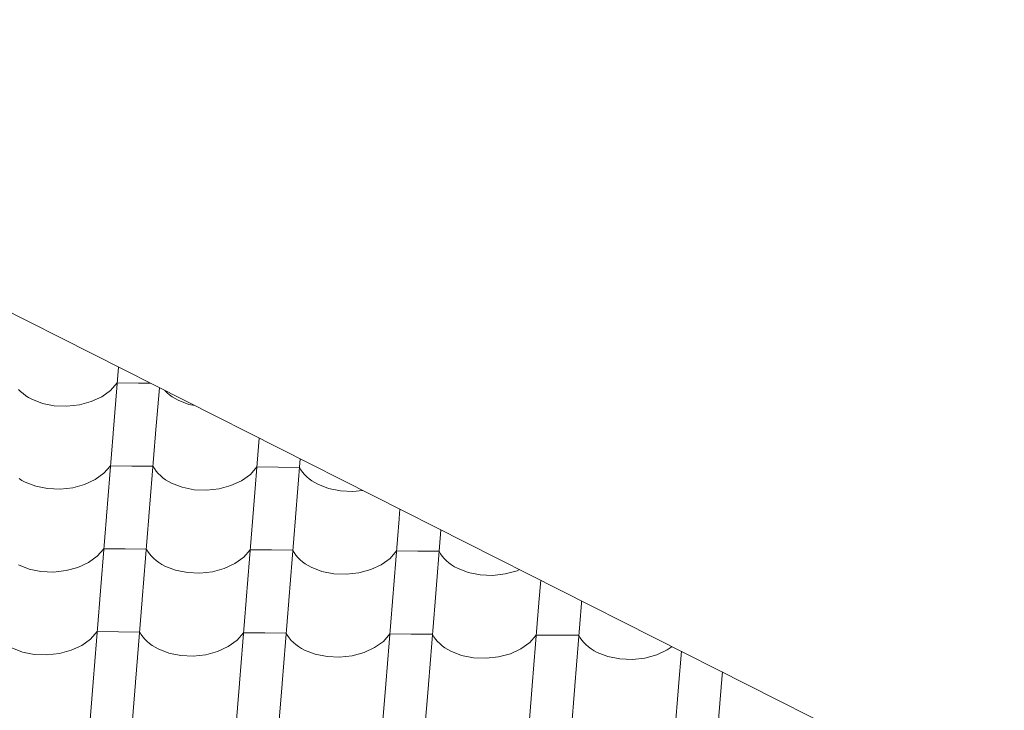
# Model space of a CAD drawing. Header units: millimetres. Extents: x -124639 to 133188, y -48358 to 76648.
# Tile 29 of 49: x 4839 to 5947, y 9993 to 10770. Entities that reach past the tile are written whole.
import ezdxf

# ---------------------------------------------------------------- set-up
doc = ezdxf.new("R2010")
doc.units = ezdxf.units.MM
doc.header["$MEASUREMENT"] = 0
doc.layers.add('Konstrukce - střechy a skořepiny', color=7, linetype='Continuous')
doc.layers.add('Výplně - Povrchové', color=7, linetype='Continuous')

# ---------------------------------------------------------------- blocks, each defined once
blk = doc.blocks.new('*X2')
at = {"layer": 'Výplně - Povrchové', "color": 7, "linetype": 'Continuous', "lineweight": 13}
for p, q in [((4950.1, 10378.9), (4944.1, 10304.4)), ((4941.3, 10352.7), (4948.7, 10361.1)), ((4972.6, 10360.9), (4948.7, 10361.1)), ((4986.1, 10360.8), (4972.6, 10360.9)), ((4996.2, 10355.7), (4992, 10304)), ((4837.6, 10353.8), (4840.1, 10351.3)), ((4840.1, 10351.3), (4842.9, 10349)), ((4842.9, 10349), (4845.9, 10346.7)), ((4845.9, 10346.7), (4849.1, 10344.7)), ((4849.1, 10344.7), (4852.6, 10342.8)), ((4919.6, 10340.1), (4931.5, 10345.6)), ((4931.5, 10345.6), (4941.3, 10352.7)), ((5002.2, 10352.6), (5002.3, 10352.5)), ((5002.3, 10352.5), (5004.8, 10350.1)), ((5004.8, 10350.1), (5007.5, 10347.7)), ((5007.5, 10347.7), (5010.5, 10345.5)), ((5010.5, 10345.5), (5013.8, 10343.4)), ((4852.6, 10342.8), (4864.6, 10338.1)), ((4864.6, 10338.1), (4878, 10335.4)), ((4878, 10335.4), (4892.2, 10334.9)), ((4892.2, 10334.9), (4906.2, 10336.4)), ((4906.2, 10336.4), (4919.6, 10340.1)), ((5013.8, 10343.4), (5017.2, 10341.6)), ((5017.2, 10341.6), (5029.3, 10336.9)), ((5029.3, 10336.9), (5036.2, 10335.5)), ((4944.1, 10304), (4936.6, 10211.1)), ((4992, 10303.7), (4984.5, 10210.7)), ((5108.4, 10299), (5101.3, 10209.8)), ((4933.8, 10259.4), (4941.2, 10267.8)), ((4965.1, 10267.6), (4941.2, 10267.8)), ((4989.1, 10267.4), (4965.1, 10267.6)), ((4989.1, 10267.4), (4990.7, 10264.6)), ((5154.5, 10275.7), (5149.2, 10209.5)), ((4924, 10252.3), (4933.8, 10259.4)), ((4990.7, 10264.6), (4992.6, 10261.9)), ((4992.6, 10261.9), (4994.8, 10259.3)), ((4994.8, 10259.3), (4997.3, 10256.8)), ((4997.3, 10256.8), (5000, 10254.4)), ((5088.6, 10251), (5098.5, 10258.2)), ((5098.5, 10258.2), (5105.8, 10266.5)), ((5129.8, 10266.3), (5105.8, 10266.5)), ((5153.7, 10266.1), (5129.8, 10266.3)), ((5153.7, 10266.1), (5155.3, 10263.3)), ((5155.3, 10263.3), (5157.2, 10260.6)), ((5157.2, 10260.6), (5159.4, 10258)), ((5159.4, 10258), (5161.9, 10255.5)), ((5161.9, 10255.5), (5164.7, 10253.2)), ((4838.4, 10253.5), (4841.6, 10251.4)), ((4841.6, 10251.4), (4845.1, 10249.5)), ((4845.1, 10249.5), (4857.1, 10244.9)), ((4857.1, 10244.9), (4870.5, 10242.2)), ((4898.7, 10243.1), (4912.1, 10246.8)), ((4912.1, 10246.8), (4924, 10252.3)), ((5000, 10254.4), (5003, 10252.2)), ((5003, 10252.2), (5006.3, 10250.2)), ((5006.3, 10250.2), (5009.7, 10248.3)), ((5009.7, 10248.3), (5021.8, 10243.6)), ((5063.4, 10241.9), (5076.7, 10245.5)), ((5076.7, 10245.5), (5088.6, 10251)), ((5164.7, 10253.2), (5167.7, 10250.9)), ((5167.7, 10250.9), (5170.9, 10248.9)), ((5170.9, 10248.9), (5174.4, 10247)), ((5174.4, 10247), (5186.4, 10242.3)), ((4870.5, 10242.2), (4884.7, 10241.6)), ((4884.7, 10241.6), (4898.7, 10243.1)), ((5021.8, 10243.6), (5035.2, 10240.9)), ((5035.2, 10240.9), (5049.3, 10240.3)), ((5049.3, 10240.3), (5063.4, 10241.9)), ((5186.4, 10242.3), (5199.8, 10239.6)), ((5199.8, 10239.6), (5213.9, 10239)), ((5213.9, 10239), (5224.7, 10240.2)), ((5266.7, 10219), (5265.9, 10208.6)), ((4936.6, 10210.8), (4929.1, 10117.8)), ((4984.5, 10210.4), (4977, 10117.4)), ((5101.2, 10209.5), (5093.8, 10116.6)), ((5149.2, 10209.1), (5141.7, 10116.2)), ((5265.9, 10208.2), (5258.4, 10115.3)), ((5312.8, 10195.8), (5306.3, 10114.9)), ((4926.3, 10166.1), (4933.7, 10174.5)), ((4957.6, 10174.3), (4933.7, 10174.5)), ((4981.6, 10174.1), (4957.6, 10174.3)), ((4981.6, 10174.1), (4983.2, 10171.3)), ((4983.2, 10171.3), (4985.1, 10168.6)), ((4985.1, 10168.6), (4987.3, 10166)), ((5091, 10164.9), (5098.3, 10173.2)), ((5122.3, 10173.1), (5098.3, 10173.2)), ((5146.2, 10172.9), (5122.3, 10173.1)), ((5146.2, 10172.9), (5147.8, 10170.1)), ((5147.8, 10170.1), (5149.7, 10167.3)), ((5149.7, 10167.3), (5151.9, 10164.7)), ((5255.6, 10163.6), (5263, 10172)), ((5286.9, 10171.8), (5263, 10172)), ((5310.9, 10171.6), (5286.9, 10171.8)), ((5310.9, 10171.6), (5312.5, 10168.8)), ((5312.5, 10168.8), (5314.4, 10166.1)), ((4837.6, 10156.3), (4849.6, 10151.6)), ((4904.6, 10153.5), (4916.5, 10159)), ((4916.5, 10159), (4926.3, 10166.1)), ((4987.3, 10166), (4989.8, 10163.5)), ((4989.8, 10163.5), (4992.5, 10161.1)), ((4992.5, 10161.1), (4995.5, 10158.9)), ((4995.5, 10158.9), (4998.8, 10156.9)), ((4998.8, 10156.9), (5002.2, 10155)), ((5069.2, 10152.2), (5081.1, 10157.8)), ((5081.1, 10157.8), (5091, 10164.9)), ((5151.9, 10164.7), (5154.4, 10162.2)), ((5154.4, 10162.2), (5157.2, 10159.9)), ((5157.2, 10159.9), (5160.2, 10157.7)), ((5160.2, 10157.7), (5163.4, 10155.6)), ((5233.9, 10151), (5245.8, 10156.5)), ((5245.8, 10156.5), (5255.6, 10163.6)), ((5314.4, 10166.1), (5316.6, 10163.5)), ((5316.6, 10163.5), (5319.1, 10161)), ((5319.1, 10161), (5321.8, 10158.6)), ((5321.8, 10158.6), (5324.8, 10156.4)), ((5324.8, 10156.4), (5328, 10154.3)), ((4849.6, 10151.6), (4863, 10148.9)), ((4863, 10148.9), (4877.2, 10148.3)), ((4877.2, 10148.3), (4891.2, 10149.9)), ((4891.2, 10149.9), (4904.6, 10153.5)), ((5002.2, 10155), (5014.3, 10150.3)), ((5014.3, 10150.3), (5027.7, 10147.6)), ((5027.7, 10147.6), (5041.8, 10147)), ((5041.8, 10147), (5055.9, 10148.6)), ((5055.9, 10148.6), (5069.2, 10152.2)), ((5163.4, 10155.6), (5166.9, 10153.7)), ((5166.9, 10153.7), (5178.9, 10149)), ((5178.9, 10149), (5192.3, 10146.3)), ((5192.3, 10146.3), (5206.4, 10145.8)), ((5206.4, 10145.8), (5220.5, 10147.3)), ((5220.5, 10147.3), (5233.9, 10151)), ((5328, 10154.3), (5331.5, 10152.5)), ((5331.5, 10152.5), (5343.6, 10147.8)), ((5343.6, 10147.8), (5357, 10145.1)), ((5357, 10145.1), (5371.1, 10144.5)), ((5371.1, 10144.5), (5385.2, 10146.1)), ((5385.2, 10146.1), (5398.5, 10149.7)), ((5398.5, 10149.7), (5401.4, 10151)), ((5425.1, 10139.1), (5423, 10114)), ((4929.1, 10117.5), (4921.6, 10024.5)), ((4977, 10117.1), (4969.5, 10024.2)), ((5093.7, 10116.2), (5086.3, 10023.3)), ((5141.7, 10115.8), (5134.2, 10022.9)), ((5258.4, 10115), (5250.9, 10022)), ((5306.3, 10114.6), (5298.8, 10021.6)), ((5423, 10113.7), (5415.5, 10020.7)), ((5471, 10113.3), (5463.5, 10020.4)), ((5471.1, 10115.8), (5471, 10113.7)), ((4918.8, 10072.9), (4926.2, 10081.2)), ((4950.1, 10081), (4926.2, 10081.2)), ((4974.1, 10080.8), (4950.1, 10081)), ((4974.1, 10080.8), (4975.7, 10078)), ((5083.5, 10071.6), (5090.8, 10080)), ((5114.8, 10079.8), (5090.8, 10080)), ((5138.7, 10079.6), (5114.8, 10079.8)), ((5138.7, 10079.6), (5140.3, 10076.8)), ((5248.1, 10070.3), (5255.5, 10078.7)), ((5279.4, 10078.5), (5255.5, 10078.7)), ((5303.4, 10078.3), (5279.4, 10078.5)), ((5303.4, 10078.3), (5305, 10075.5)), ((4909, 10065.7), (4918.8, 10072.9)), ((4975.7, 10078), (4977.6, 10075.3)), ((4977.6, 10075.3), (4979.8, 10072.7)), ((4979.8, 10072.7), (4982.3, 10070.2)), ((4982.3, 10070.2), (4985, 10067.9)), ((4985, 10067.9), (4988, 10065.6)), ((5073.6, 10064.5), (5083.5, 10071.6)), ((5140.3, 10076.8), (5142.2, 10074.1)), ((5142.2, 10074.1), (5144.4, 10071.4)), ((5144.4, 10071.4), (5146.9, 10068.9)), ((5146.9, 10068.9), (5149.7, 10066.6)), ((5238.3, 10063.2), (5248.1, 10070.3)), ((5305, 10075.5), (5306.9, 10072.8)), ((5306.9, 10072.8), (5309.1, 10070.2)), ((5309.1, 10070.2), (5311.6, 10067.7)), ((5311.6, 10067.7), (5314.3, 10065.3)), ((5402.9, 10061.9), (5412.8, 10069.1)), ((5412.8, 10069.1), (5420.1, 10077.4)), ((5444.1, 10077.2), (5420.1, 10077.4)), ((5468, 10077.1), (5444.1, 10077.2)), ((5468, 10077.1), (5469.6, 10074.2)), ((5469.6, 10074.2), (5471.5, 10071.5)), ((5471.5, 10071.5), (5473.7, 10068.9)), ((5473.7, 10068.9), (5476.2, 10066.4)), ((4830.1, 10063), (4842.1, 10058.3)), ((4842.1, 10058.3), (4855.5, 10055.6)), ((4869.7, 10055), (4883.7, 10056.6)), ((4883.7, 10056.6), (4897.1, 10060.2)), ((4897.1, 10060.2), (4909, 10065.7)), ((4988, 10065.6), (4991.3, 10063.6)), ((4991.3, 10063.6), (4994.7, 10061.7)), ((4994.7, 10061.7), (5006.8, 10057)), ((5006.8, 10057), (5020.2, 10054.3)), ((5048.4, 10055.3), (5061.7, 10059)), ((5061.7, 10059), (5073.6, 10064.5)), ((5149.7, 10066.6), (5152.7, 10064.4)), ((5152.7, 10064.4), (5155.9, 10062.3)), ((5155.9, 10062.3), (5159.4, 10060.4)), ((5159.4, 10060.4), (5171.4, 10055.8)), ((5213, 10054.1), (5226.4, 10057.7)), ((5226.4, 10057.7), (5238.3, 10063.2)), ((5314.3, 10065.3), (5317.3, 10063.1)), ((5317.3, 10063.1), (5320.5, 10061.1)), ((5320.5, 10061.1), (5324, 10059.2)), ((5324, 10059.2), (5336.1, 10054.5)), ((5377.7, 10052.8), (5391, 10056.4)), ((5391, 10056.4), (5402.9, 10061.9)), ((5476.2, 10066.4), (5478.9, 10064.1)), ((5478.9, 10064.1), (5481.9, 10061.9)), ((5481.9, 10061.9), (5485.2, 10059.8)), ((5485.2, 10059.8), (5488.7, 10057.9)), ((5488.7, 10057.9), (5500.7, 10053.2)), ((5555.6, 10055.2), (5567.5, 10060.7)), ((5567.5, 10060.7), (5572.8, 10064.5)), ((5583.4, 10059.1), (5580.2, 10019.5)), ((4855.5, 10055.6), (4869.7, 10055)), ((5020.2, 10054.3), (5034.3, 10053.7)), ((5034.3, 10053.7), (5048.4, 10055.3)), ((5171.4, 10055.8), (5184.8, 10053.1)), ((5184.8, 10053.1), (5198.9, 10052.5)), ((5198.9, 10052.5), (5213, 10054.1)), ((5336.1, 10054.5), (5349.5, 10051.8)), ((5349.5, 10051.8), (5363.6, 10051.2)), ((5363.6, 10051.2), (5377.7, 10052.8)), ((5500.7, 10053.2), (5514.1, 10050.5)), ((5514.1, 10050.5), (5528.2, 10050)), ((5528.2, 10050), (5542.3, 10051.5)), ((5542.3, 10051.5), (5555.6, 10055.2)), ((5629.5, 10035.8), (5628.1, 10019.1)), ((4921.6, 10024.2), (4914.1, 9931.3)), ((4969.5, 10023.8), (4962, 9930.9)), ((5086.2, 10022.9), (5078.8, 9930)), ((5134.2, 10022.6), (5126.7, 9929.6)), ((5250.9, 10021.7), (5243.4, 9928.7)), ((5298.8, 10021.3), (5291.3, 9928.4)), ((5415.5, 10020.4), (5408, 9927.5)), ((5463.4, 10020), (5456, 9927.1)), ((5580.2, 10019.1), (5572.7, 9926.2)), ((5628.1, 10018.8), (5620.6, 9925.8))]:
    blk.add_line(p, q, dxfattribs=at)
blk = doc.blocks.new('výplň_1_1', base_point=(0, 0))
at = {"layer": 'Výplně - Povrchové', "color": 7, "linetype": 'Continuous', "lineweight": 13}
blk.add_blockref('*X2', (0, 0), dxfattribs=at)

msp = doc.modelspace()

# ---------------------------------------------------------------- linework, layer by layer
at = {"layer": 'Konstrukce - střechy a skořepiny', "color": 7, "linetype": 'Continuous', "lineweight": 13}
msp.add_line((11498.2, 7071.8), (4176.2, 10769.8), dxfattribs=at)

# ---------------------------------------------------------------- block references
at = {"layer": 'Výplně - Povrchové', "color": 7, "linetype": 'Continuous', "lineweight": 13}
msp.add_blockref('výplň_1_1', (0, 0), dxfattribs=at)

doc.saveas('drawing.dxf')
